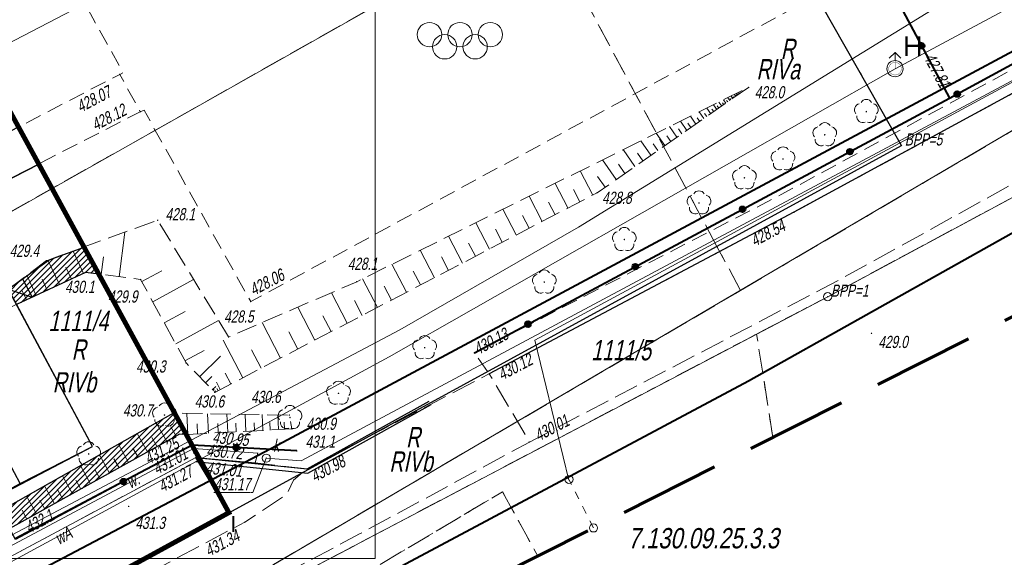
# Model space of a CAD drawing. Header units: metres. Extents: x 7408630 to 7411134, y 5569633 to 5570339.
# Tile 28 of 76: x 7410378 to 7410439, y 5570000 to 5570033. Entities that reach past the tile are written whole.
import ezdxf
from ezdxf.enums import TextEntityAlignment as Align

# ---------------------------------------------------------------- set-up
doc = ezdxf.new("R2010")
doc.units = ezdxf.units.M
doc.header["$MEASUREMENT"] = 0
doc.set_wipeout_variables(frame=1)
for name, pattern in [('1.5_0.5', [2, 1.5, -0.5]), ('218-500', [1, 0.5, -0.5]), ('BUBS05-500', [1.5, 1, -0.5]), ('BUBZ01-500', [1.75, 1.25, -0.5]), ('DGN Style 3', [8.758007, 6.255719, -2.502288]), ('HIDDEN', [9.525, 6.35, -3.175]), ('KTCR02-500', [1.5, 1, -0.5]), ('KTJZ01-500', [2, 1.5, -0.5]), ('mz1.0_0.5', [1.5, 1, -0.5]), ('sm05_500', [1, 0.5, -0.5])]:
    doc.linetypes.add(name, pattern=pattern)
doc.layers.add('0 PZT - SKARPY', color=7, linetype='Continuous', lineweight=30, true_color=0x395530)
doc.layers.add('0 PZT - skarpy hatch', color=7, linetype='Continuous', lineweight=5, true_color=0x517944)
for name, color, linetype, lineweight in [('202-Punkt graniczny stabilizowany trwale', 7, 'Continuous', 0), ('203-Punkt załamania granicy działki nie stabilizowany', 7, 'Continuous', 0), ('209-Opis konturu klasyfikacyjnego', 7, 'Continuous', 0), ('210-Oznaczenie użytku', 7, 'Continuous', 0), ('211-Nr działki', 7, 'Continuous', 0), ('217-Granica konturu klasyfikcyjnego', 7, 'Continuous', 0), ('218-Granica użytku', 7, 'Continuous', 0), ('219-Linia granicy', 7, 'Continuous', 0), ('_BPP1-2', 7, 'Continuous', 0), ('_BPP3-5', 7, 'Continuous', 0), ('_MPZP_linie zagospodarowania', 7, 'Continuous', 0), ('_Zakres', 7, 'Continuous', 0), ('BUBS05', 7, 'Continuous', 0), ('BUBZ01', 7, 'Continuous', 0), ('BUBZ01_1', 7, 'Continuous', 0), ('chodnik (powierzchnia)', 7, 'Continuous', 0), ('Granica', 112, 'Continuous', 80), ('hydrant (punkt)', 7, 'Continuous', 0), ('jezdnia (powierzchnia)', 7, 'Continuous', 0), ('krawężnik (linia)', 7, 'Continuous', 0), ('KTCR02', 7, 'Continuous', 0), ('KTJZ01', 7, 'Continuous', 0), ('KTOK05_01', 7, 'Continuous', 0), ('mapa krzyze', 7, 'Continuous', 0), ('OBOP02_01', 7, 'Continuous', 0), ('ogrodzenie trwałe (linia)', 7, 'Continuous', 0), ('Opis', 8, 'Continuous', 13), ('przewód elektroenergetyczny (linia)', 7, 'Continuous', 0), ('przewód gazowy (linia)', 7, 'Continuous', 0), ('przewód kanalizacyjny (linia)', 7, 'Continuous', 0), ('przewód wodociągowy (linia)', 7, 'Continuous', 0), ('przewód wodociągowy (linia)-Atr1', 7, 'Continuous', 0), ('PTRW02', 7, 'Continuous', 0), ('punkt wysokościowy naturalny', 7, 'Continuous', 0), ('punkt wysokościowy naturalny-Atr2', 7, 'Continuous', 0), ('punkt wysokościowy sztuczny', 7, 'Continuous', 0), ('punkt wysokościowy sztuczny-Atr2', 7, 'Continuous', 0), ('RTPW01', 7, 'Continuous', 0), ('RTPW02', 7, 'Continuous', 0), ('SUPS01_05', 7, 'Continuous', 0), ('SUUS15_05_K', 7, 'Continuous', 0), ('słup łączony (linia)', 7, 'Continuous', 0), ('słup łączony (linia) - symbol', 7, 'Continuous', 0)]:
    doc.layers.add(name, color=color, linetype=linetype, lineweight=lineweight)
doc.layers.add('_MAPA', color=7, linetype='Continuous')
doc.styles.get("Standard").update_dxf_attribs({"font": 'arial.ttf'})
doc.styles.add('Style-WORKING_1250 I 0.20944', font='WORKING_1250.shx', dxfattribs={"oblique": 12})
pattern_1 = [(45, (0, 0), (-0.1767766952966, 0.1767766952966), [])]

# ---------------------------------------------------------------- blocks, each defined once
blk = doc.blocks.new('203_1')
at = {"layer": '203-Punkt załamania granicy działki nie stabilizowany', "linetype": 'Continuous', "lineweight": 13}
h = blk.add_hatch(color=96, dxfattribs=at)
edge = h.paths.add_edge_path()
edge.add_arc((0, 0), 0.45, 0, 360)
blk = doc.blocks.new('202_1')
at = {"layer": '202-Punkt graniczny stabilizowany trwale', "color": 96, "linetype": 'Continuous', "lineweight": 13}
blk.add_circle((0, 0), 2.5, dxfattribs=at)
blk = doc.blocks.new('513_1')
at = {"layer": 'hydrant (punkt)', "color": 7, "linetype": 'Continuous', "lineweight": 13}
for p, q in [((0, 10), (-3.54, 6.46)), ((0, 5), (0, 10)), ((0, 10), (3.54, 6.46))]:
    blk.add_line(p, q, dxfattribs=at)
blk.add_circle((0, 0), 5, dxfattribs=at)
blk = doc.blocks.new('801_1')
at = {"layer": 'punkt wysokościowy naturalny', "linetype": 'Continuous', "lineweight": 13}
h = blk.add_hatch(color=7, dxfattribs=at)
edge = h.paths.add_edge_path()
edge.add_arc((0, 0), 0.45, 0, 360)
blk = doc.blocks.new('SM05_1')
at = {"layer": 'słup łączony (linia) - symbol', "color": 7, "linetype": 'Continuous', "lineweight": 13}
blk.add_circle((0, 0), 2.5, dxfattribs=at)
blk = doc.blocks.new('PW01_2')
at = {"layer": 'punkt wysokościowy naturalny', "linetype": 'Continuous', "lineweight": 13}
h = blk.add_hatch(color=7, dxfattribs=at)
edge = h.paths.add_edge_path()
edge.add_arc((0, 0), 0.45, 0, 360)
blk = doc.blocks.new('PW02_1')
at = {"layer": 'punkt wysokościowy sztuczny', "linetype": 'Continuous', "lineweight": 13}
h = blk.add_hatch(color=7, dxfattribs=at)
edge = h.paths.add_edge_path()
edge.add_arc((0, 0), 0.45, 0, 360)
blk = doc.blocks.new('BUBS05')
at = {"layer": 'BUBS05', "color": 7, "linetype": 'Continuous', "lineweight": 13}
for centre in [(-1.875, 0), (0, 0), (1.875, 0), (-0.937, -0.75), (0.937, -0.75)]:
    blk.add_circle(centre, 0.75, dxfattribs=at)
blk = doc.blocks.new('OBOP02_01')
at = {"layer": 'OBOP02_01', "linetype": 'Continuous', "lineweight": 13}
h = blk.add_hatch(color=96, dxfattribs=at)
edge = h.paths.add_edge_path()
edge.add_arc((0, 0), 0.05, 0, 360)
at = {"layer": 'OBOP02_01', "color": 96, "linetype": 'Continuous', "lineweight": 13}
for centre, start, end in [((0, 0.375), 30.14713, 149.85287), ((-0.357, 0.116), 102.14713, 221.85287), ((0.357, 0.116), 318.14713, 77.85287), ((-0.22, -0.303), 174.14717, 293.85287), ((0.22, -0.303), 246.14713, 5.85287)]:
    blk.add_arc(centre, 0.375, start, end, dxfattribs=at)
blk = doc.blocks.new('SUUS15_05_K')
at = {"color": 36, "linetype": 'Continuous', "lineweight": 13}
blk.add_wipeout([(0.25, 0), (0.25, 0.016), (0.248, 0.031), (0.246, 0.047), (0.242, 0.062), (0.238, 0.077), (0.232, 0.092), (0.226, 0.106), (0.219, 0.12), (0.211, 0.134), (0.202, 0.147), (0.193, 0.159), (0.182, 0.171), (0.171, 0.182), (0.159, 0.193), (0.147, 0.202), (0.134, 0.211), (0.12, 0.219), (0.106, 0.226), (0.092, 0.232), (0.077, 0.238), (0.062, 0.242), (0.047, 0.246), (0.031, 0.248), (0.016, 0.25), (0, 0.25), (-0.016, 0.25), (-0.031, 0.248), (-0.047, 0.246), (-0.062, 0.242), (-0.077, 0.238), (-0.092, 0.232), (-0.106, 0.226), (-0.12, 0.219), (-0.134, 0.211), (-0.147, 0.202), (-0.159, 0.193), (-0.171, 0.182), (-0.182, 0.171), (-0.193, 0.159), (-0.202, 0.147), (-0.211, 0.134), (-0.219, 0.12), (-0.226, 0.106), (-0.232, 0.092), (-0.238, 0.077), (-0.242, 0.062), (-0.246, 0.047), (-0.248, 0.031), (-0.25, 0.016), (-0.25, 0), (-0.25, -0.016), (-0.248, -0.031), (-0.246, -0.047), (-0.242, -0.062), (-0.238, -0.077), (-0.232, -0.092), (-0.226, -0.106), (-0.219, -0.12), (-0.211, -0.134), (-0.202, -0.147), (-0.193, -0.159), (-0.182, -0.171), (-0.171, -0.182), (-0.159, -0.193), (-0.147, -0.202), (-0.134, -0.211), (-0.12, -0.219), (-0.106, -0.226), (-0.092, -0.232), (-0.077, -0.238), (-0.062, -0.242), (-0.047, -0.246), (-0.031, -0.248), (-0.016, -0.25), (0, -0.25), (0.016, -0.25), (0.031, -0.248), (0.047, -0.246), (0.062, -0.242), (0.077, -0.238), (0.092, -0.232), (0.106, -0.226), (0.12, -0.219), (0.134, -0.211), (0.147, -0.202), (0.159, -0.193), (0.171, -0.182), (0.182, -0.171), (0.193, -0.159), (0.202, -0.147), (0.211, -0.134), (0.219, -0.12), (0.226, -0.106), (0.232, -0.092), (0.238, -0.077), (0.242, -0.062), (0.246, -0.047), (0.248, -0.031)], dxfattribs=at).dxf.layer = 'SUUS15_05_K'
at = {"layer": 'SUUS15_05_K', "color": 36, "linetype": 'Continuous', "lineweight": 13}
blk.add_circle((0, 0), 0.25, dxfattribs=at)
blk = doc.blocks.new('RTPW02')
at = {"layer": 'RTPW02', "linetype": 'Continuous', "lineweight": 13}
h = blk.add_hatch(color=7, dxfattribs=at)
edge = h.paths.add_edge_path()
edge.add_arc((0, 0), 0.045, 0, 360)
blk = doc.blocks.new('RTPW01')
at = {"layer": 'RTPW01', "linetype": 'Continuous', "lineweight": 13}
h = blk.add_hatch(color=7, dxfattribs=at)
edge = h.paths.add_edge_path()
edge.add_arc((0, 0), 0.045, 0, 360)
blk = doc.blocks.new('140_1')
at = {"layer": '_BPP1-2', "linetype": 'Continuous', "lineweight": 0}
h = blk.add_hatch(color=141, dxfattribs=at)
edge = h.paths.add_edge_path()
edge.add_arc((0, 0), 0.045, 0, 360)
blk = doc.blocks.new('140_2')
at = {"layer": '_BPP3-5', "linetype": 'Continuous', "lineweight": 0}
h = blk.add_hatch(color=1, dxfattribs=at)
edge = h.paths.add_edge_path()
edge.add_arc((0, 0), 0.045, 0, 360)
blk = doc.blocks.new('RTPW02_1')
at = {"layer": 'SUPS01_05', "linetype": 'Continuous', "lineweight": 13}
h = blk.add_hatch(color=36, dxfattribs=at)
edge = h.paths.add_edge_path()
edge.add_arc((0, 0), 0.045, 0, 360)
blk = doc.blocks.new('A$C92b4fa8d')
at = {"layer": 'KTOK05_01', "linetype": 'Continuous', "lineweight": 40}
h = blk.add_hatch(color=7, dxfattribs=at)
edge = h.paths.add_edge_path()
edge.add_arc((191.426, 56.829), 0.17, 0, 360)
h = blk.add_hatch(color=7, dxfattribs=at)
edge = h.paths.add_edge_path()
edge.add_arc((184.486, 54.738), 0.17, 0, 360)
at = {"layer": 'ogrodzenie trwałe (linia)', "linetype": 'Continuous', "lineweight": 40}
h = blk.add_hatch(color=7, dxfattribs=at)
edge = h.paths.add_edge_path()
edge.add_arc((233.665, 81.574), 0.175, 0, 360)
h = blk.add_hatch(color=7, dxfattribs=at)
edge = h.paths.add_edge_path()
edge.add_arc((235.861, 78.596), 0.175, 0, 360)
h = blk.add_hatch(color=7, dxfattribs=at)
edge = h.paths.add_edge_path()
edge.add_arc((229.251, 75.052), 0.175, 0, 360)
h = blk.add_hatch(color=7, dxfattribs=at)
edge = h.paths.add_edge_path()
edge.add_arc((222.64, 71.51), 0.175, 0, 360)
h = blk.add_hatch(color=7, dxfattribs=at)
edge = h.paths.add_edge_path()
edge.add_arc((216.028, 67.97), 0.175, 0, 360)
h = blk.add_hatch(color=7, dxfattribs=at)
edge = h.paths.add_edge_path()
edge.add_arc((209.416, 64.43), 0.175, 0, 360)
at = {"layer": '217-Granica konturu klasyfikcyjnego', "color": 3, "linetype": '1.5_0.5', "lineweight": 13, "flags": 128}
for points in [[(232.43, 75.43), (220.82, 95.8)], [(140.78, 50.59), (210.08, 89.72)], [(221.06, 69.22), (210.08, 89.72)], [(222.51, 66.51), (249.01, 82.08)], [(246.11, 75.91), (227.88, 66.12)], [(221.06, 69.22), (232.43, 75.43)], [(151.52, 31.29), (221.06, 69.22)], [(222.51, 66.51), (221.06, 69.22)], [(192.01, 48.61), (222.51, 66.51)], [(227.88, 66.12), (223.5, 63.82)], [(223.5, 63.82), (183.12, 42.59)], [(224.499, 57.452), (223.5, 63.82)], [(184.83, 40.46), (207.85, 54.11)], [(207.85, 54.11), (210.014, 50.149)]]:
    blk.add_lwpolyline(points, dxfattribs=at)
at = {"layer": '218-Granica użytku', "color": 7, "linetype": '218-500', "lineweight": 13, "flags": 128}
for points in [[(232.43, 75.43), (220.82, 95.8)], [(140.78, 50.59), (210.08, 89.72)], [(221.06, 69.22), (210.08, 89.72)], [(222.51, 66.51), (249.01, 82.08)], [(227.88, 66.12), (246.11, 75.91)], [(221.06, 69.22), (232.43, 75.43)], [(151.52, 31.29), (221.06, 69.22)], [(222.51, 66.51), (221.06, 69.22)], [(192.01, 48.61), (222.51, 66.51)], [(223.5, 63.82), (227.88, 66.12)], [(183.12, 42.59), (223.5, 63.82)], [(224.499, 57.452), (223.5, 63.82)], [(207.85, 54.11), (184.83, 40.46)], [(210.014, 50.149), (207.85, 54.11)]]:
    blk.add_lwpolyline(points, dxfattribs=at)
at = {"layer": '219-Linia granicy', "color": 96, "linetype": 'Continuous', "lineweight": 13, "flags": 128}
for points in [[(140.78, 50.59), (220.82, 95.8)], [(232.43, 75.43), (220.82, 95.8)], [(249.01, 82.08), (192.01, 48.61)], [(246.11, 75.91), (227.88, 66.12)], [(232.43, 75.43), (151.52, 31.29)], [(183.12, 42.59), (227.88, 66.12)]]:
    blk.add_lwpolyline(points, dxfattribs=at)
at = {"layer": 'BUBS05', "color": 7, "linetype": 'BUBS05-500', "lineweight": 13, "flags": 128}
blk.add_lwpolyline([(185.53, 77.51), (185.76, 77.6), (192.33, 65.82), (229.09, 85.69), (226.57, 90.22), (226.92, 90.6), (226.39, 91.55), (222.91, 98.01), (222.35, 98.08), (218.29, 105.74), (181.31, 85.6), (184.47, 79.92), (184.26, 79.81)], dxfattribs=at)
at = {"layer": 'BUBZ01', "color": 7, "linetype": 'BUBZ01-500', "lineweight": 13, "flags": 128}
for points in [[(223.01, 79.01), (213.67, 72.52), (190.12, 60.23), (188.35, 62.04), (185.55, 67.18), (182.16, 67.62), (173.18, 63.43)], [(173.18, 63.43), (179.75, 68.34), (186.6, 70.83), (190.97, 63.64), (198.86, 67.04), (223.01, 79.01)]]:
    blk.add_lwpolyline(points, dxfattribs=at)
at = {"layer": 'BUBZ01_1', "color": 7, "linetype": 'Continuous', "lineweight": 13}
for p, q in [((221.722, 78.372), (221.843, 78.199)), ((221.847, 78.323), (221.904, 78.241)), ((221.926, 78.473), (222.027, 78.327)), ((222.041, 78.438), (222.088, 78.37)), ((222.129, 78.573), (222.211, 78.455)), ((222.235, 78.552), (222.273, 78.498)), ((222.264, 78.64), (222.334, 78.54)), ((222.364, 78.629), (222.396, 78.583)), ((222.4, 78.708), (222.457, 78.626)), ((222.687, 78.819), (222.703, 78.797)), ((220.435, 77.733), (220.675, 77.388)), ((220.749, 77.675), (220.859, 77.516)), ((220.841, 77.935), (221.044, 77.644)), ((221.072, 77.866), (221.167, 77.729)), ((221.18, 78.103), (221.351, 77.857)), ((221.395, 78.056), (221.474, 77.943)), ((221.451, 78.237), (221.597, 78.028)), ((221.653, 78.209), (221.72, 78.113)), ((219.418, 77.23), (219.753, 76.747)), ((219.844, 77.141), (219.999, 76.918)), ((219.96, 77.498), (220.245, 77.089)), ((220.296, 77.408), (220.429, 77.217)), ((218.13, 76.591), (218.586, 75.936)), ((218.681, 76.454), (218.893, 76.149)), ((218.808, 76.927), (219.2, 76.363)), ((219.263, 76.798), (219.446, 76.534)), ((217.317, 76.188), (217.848, 75.423)), ((217.97, 76.035), (218.217, 75.68)), ((216.368, 75.718), (216.988, 74.826)), ((217.13, 75.539), (217.418, 75.125)), ((215.284, 75.18), (216.005, 74.143)), ((216.161, 74.967), (216.497, 74.484)), ((213.996, 74.542), (214.838, 73.331)), ((214.998, 74.28), (215.391, 73.716)), ((212.63, 73.865), (213.405, 72.382)), ((213.706, 73.517), (214.162, 72.862)), ((211.088, 73.101), (211.879, 71.585)), ((209.479, 72.303), (210.287, 70.754)), ((212.217, 72.716), (212.609, 71.966)), ((210.683, 71.936), (211.083, 71.17)), ((207.869, 71.505), (208.695, 69.924)), ((209.082, 71.122), (209.491, 70.339)), ((206.193, 70.674), (207.036, 69.058)), ((184.58, 70.096), (184.223, 67.352)), ((204.516, 69.843), (205.378, 68.193)), ((207.415, 70.273), (207.832, 69.473)), ((205.747, 69.425), (206.174, 68.608)), ((181.383, 68.933), (182.025, 67.557)), ((183.259, 68.581), (183.118, 67.496)), ((202.773, 68.979), (203.653, 67.292)), ((204.08, 68.577), (204.515, 67.742)), ((179.836, 68.371), (180.54, 66.864)), ((201.029, 68.115), (201.928, 66.392)), ((178.545, 67.439), (179.122, 66.202)), ((180.946, 67.931), (181.282, 67.21)), ((186.852, 67.72), (185.621, 67.05)), ((202.346, 67.695), (202.791, 66.842)), ((179.476, 67.206), (179.797, 66.517)), ((188.814, 67.187), (186.294, 65.814)), ((199.218, 67.218), (200.137, 65.458)), ((200.545, 66.779), (200.999, 65.908)), ((178.255, 66.474), (178.514, 65.919)), ((197.299, 66.367), (198.28, 64.488)), ((198.736, 65.878), (199.208, 64.973)), ((188.294, 65.216), (187.003, 64.512)), ((195.232, 65.476), (196.289, 63.45)), ((196.775, 64.945), (197.285, 63.969)), ((190.355, 64.651), (187.712, 63.211)), ((193.027, 64.526), (194.167, 62.342)), ((194.679, 63.949), (195.228, 62.896)), ((190.633, 63.453), (191.845, 61.13)), ((189.456, 62.811), (188.279, 62.17)), ((192.379, 62.855), (192.973, 61.719)), ((190.473, 62.45), (189.183, 61.188)), ((190.765, 61.419), (191.115, 60.749)), ((189.942, 61.201), (189.547, 60.816)), ((190.219, 60.85), (190.452, 60.403)), ((190.179, 60.6), (189.964, 60.39)), ((190.088, 60.407), (190.016, 60.336)), ((190.14, 60.354), (190.186, 60.265)), ((190.249, 60.468), (190.319, 60.334)), ((188.397, 58.936), (188.466, 57.641)), ((189.668, 58.915), (189.732, 57.708)), ((190.864, 58.894), (190.923, 57.771)), ((191.985, 58.876), (192.04, 57.83)), ((193.031, 58.858), (193.083, 57.886)), ((186.513, 58.364), (187.153, 57.212)), ((189.028, 58.299), (189.061, 57.673)), ((190.297, 58.322), (190.327, 57.74)), ((191.416, 58.342), (191.444, 57.799)), ((192.535, 58.362), (192.561, 57.858)), ((193.505, 58.38), (193.53, 57.909)), ((194.003, 58.842), (194.051, 57.937)), ((194.4, 58.396), (194.423, 57.956)), ((185.344, 57.703), (185.979, 56.559)), ((187.418, 58.116), (187.74, 57.538)), ((184.175, 57.042), (184.805, 55.907)), ((186.247, 57.459), (186.566, 56.885)), ((185.075, 56.803), (185.392, 56.233)), ((183.006, 56.381), (183.631, 55.255)), ((183.904, 56.146), (184.218, 55.581)), ((181.837, 55.72), (182.457, 54.603)), ((182.732, 55.49), (183.044, 54.929)), ((180.732, 55.095), (181.348, 53.987)), ((181.561, 54.833), (181.87, 54.277)), ((179.628, 54.471), (180.239, 53.372)), ((180.454, 54.213), (180.761, 53.661)), ((178.524, 53.847), (179.131, 52.756)), ((179.348, 53.593), (179.652, 53.045)), ((178.242, 52.973), (178.544, 52.43))]:
    blk.add_line(p, q, dxfattribs=at)
at = {"layer": 'chodnik (powierzchnia)', "color": 7, "linetype": 'mz1.0_0.5', "lineweight": 13, "flags": 128}
blk.add_lwpolyline([(264.62, 93.51), (264.55, 95.19), (245.24, 83.35), (225.02, 72.41), (206.11, 62.66), (207.03, 61.38), (225.8, 71.32), (248.29, 83.53), (264.62, 93.51)], close=True, dxfattribs=at)
at = {"layer": 'jezdnia (powierzchnia)', "color": 7, "linetype": '1.5_0.5', "lineweight": 13, "flags": 128}
for points in [[(281.075, 103.368), (269.27, 96.34), (264.62, 93.51), (248.29, 83.53), (225.8, 71.32), (207.03, 61.38), (209.5, 57.17), (228.48, 67.09), (250.66, 79.36), (266.67, 89.06), (271.72, 92.06), (283.686, 99.242)], [(130.61, 15.46), (157.59, 29.58), (178.52, 40.63), (199.04, 51.51), (209.5, 57.17)]]:
    blk.add_lwpolyline(points, dxfattribs=at)
at = {"layer": 'krawężnik (linia)', "color": 7, "linetype": 'Continuous', "lineweight": 30, "flags": 128}
blk.add_lwpolyline([(264.62, 93.51), (248.29, 83.53), (225.8, 71.32), (207.03, 61.38)], dxfattribs=at)
at = {"layer": 'KTCR02', "color": 7, "linetype": 'KTCR02-500', "lineweight": 13, "flags": 128}
blk.add_lwpolyline([(168.73, 68.9), (185.53, 77.51), (184.26, 79.81), (167.58, 71.14)], dxfattribs=at)
at = {"layer": 'KTOK05_01', "color": 7, "linetype": 'Continuous', "lineweight": 40}
for centre, radius in [((191.426, 56.829), 0.175), ((191.426, 56.829), 0.17), ((184.486, 54.738), 0.175), ((184.486, 54.738), 0.17)]:
    blk.add_circle(centre, radius, dxfattribs=at)
at = {"layer": 'ogrodzenie trwałe (linia)', "color": 7, "linetype": 'Continuous', "lineweight": 40}
blk.add_line((228.37, 91.5), (235.39, 78.34), dxfattribs=at)
at = {"layer": 'ogrodzenie trwałe (linia)', "color": 7, "linetype": 'Continuous', "lineweight": 40, "flags": 128}
blk.add_lwpolyline([(206.11, 62.66), (224.88, 72.71), (235.39, 78.34), (245.11, 83.62), (264.1, 95.73)], dxfattribs=at)
at = {"layer": 'ogrodzenie trwałe (linia)', "color": 7, "linetype": 'Continuous', "lineweight": 40}
for centre in [(233.665, 81.574), (235.861, 78.596), (229.251, 75.052), (222.64, 71.51), (216.028, 67.97), (209.416, 64.43)]:
    blk.add_circle(centre, 0.175, dxfattribs=at)
at = {"layer": 'przewód elektroenergetyczny (linia)', "color": 1, "linetype": 'Continuous', "lineweight": 13, "flags": 128}
for points in [[(211.93, 54.83), (209.83, 63.45), (244.31, 82.06), (215.57, 114.69), (213.49, 113.75)], [(138.14, 61.31), (182.38, 84.29), (165.206, 114.326)]]:
    blk.add_lwpolyline(points, dxfattribs=at)
at = {"layer": 'przewód gazowy (linia)', "color": 40, "linetype": 'Continuous', "lineweight": 13, "flags": 128}
blk.add_lwpolyline([(171.91, 48.43), (201.52, 64.08), (212.53, 70.41), (245.52, 90.69), (275.57, 105.21), (278.712, 107.101)], dxfattribs=at)
at = {"layer": 'przewód wodociągowy (linia)', "color": 5, "linetype": 'Continuous', "lineweight": 13, "flags": 128}
blk.add_lwpolyline([(168.53, 44.91), (200.87, 62.41), (232.03, 80.16), (271.96, 101.54), (279.384, 106.039)], dxfattribs=at)
at = {"layer": 'słup łączony (linia)', "color": 7, "linetype": 'sm05_500', "lineweight": 13, "flags": 128}
blk.add_lwpolyline([(213.452, 51.882), (211.94, 54.87)], dxfattribs=at)
at = {"layer": '202-Punkt graniczny stabilizowany trwale', "color": 96, "linetype": 'Continuous', "lineweight": 13, "xscale": 0.1, "yscale": 0.1, "zscale": 0.1}
blk.add_blockref('202_1', (227.88, 66.12), dxfattribs=at)
at = {"layer": '203-Punkt załamania granicy działki nie stabilizowany', "color": 96, "linetype": 'Continuous', "lineweight": 13, "xscale": 0.1, "yscale": 0.1, "zscale": 0.1}
blk.add_blockref('203_1', (232.43, 75.43), dxfattribs=at)
at = {"layer": '_BPP1-2', "color": 141, "linetype": 'Continuous', "lineweight": 0}
blk.add_blockref('140_1', (227.88, 66.12), dxfattribs=at)
at = {"layer": '_BPP3-5', "color": 1, "linetype": 'Continuous', "lineweight": 0}
blk.add_blockref('140_2', (232.43, 75.43), dxfattribs=at)
at = {"layer": 'BUBS05', "color": 7, "linetype": 'Continuous', "lineweight": 13}
blk.add_blockref('BUBS05', (205.222, 82.26), dxfattribs=at)
at = {"layer": 'hydrant (punkt)', "color": 7, "linetype": 'Continuous', "lineweight": 13, "xscale": 0.1, "yscale": 0.1, "zscale": 0.1}
blk.add_blockref('513_1', (232.03, 80.16), dxfattribs=at)
at = {"layer": 'OBOP02_01', "color": 96, "linetype": 'Continuous', "lineweight": 13}
for p in [(230.26, 77.52), (227.7, 76.09), (225.13, 74.6), (222.75, 73.44), (219.95, 71.89), (215.35, 69.64), (210.42, 67.02), (203.05, 62.98), (197.74, 60.17), (187.02, 58.83), (194.75, 58.68), (182.35, 56.44)]:
    blk.add_blockref('OBOP02_01', p, dxfattribs=at)
at = {"layer": 'punkt wysokościowy naturalny', "color": 7, "linetype": 'Continuous', "lineweight": 13, "xscale": 0.1, "yscale": 0.1, "zscale": 0.1}
for name, p in [('PW01_2', (230.58, 63.87)), ('801_1', (184.81, 53.21))]:
    blk.add_blockref(name, p, dxfattribs=at)
at = {"layer": 'punkt wysokościowy sztuczny', "color": 7, "linetype": 'Continuous', "lineweight": 13, "xscale": 0.1, "yscale": 0.1, "zscale": 0.1}
for p in [(235.39, 78.34), (225.8, 71.32), (206.11, 62.66), (207.03, 61.38), (209.5, 57.17)]:
    blk.add_blockref('PW02_1', p, dxfattribs=at)
at = {"layer": 'RTPW01', "color": 7, "linetype": 'Continuous', "lineweight": 13}
for p in [(223.01, 79.01), (213.67, 72.52), (186.6, 70.83), (179.75, 68.34), (182.16, 67.62), (185.55, 67.18), (198.86, 67.04), (190.97, 63.64), (188.35, 62.04), (190.12, 60.23), (187.55, 58.95), (194.71, 58.83), (194.87, 57.98), (195.17, 56.62)]:
    blk.add_blockref('RTPW01', p, dxfattribs=at)
at = {"layer": 'RTPW02', "color": 7, "linetype": 'Continuous', "lineweight": 13}
for p in [(184.26, 79.81), (185.53, 77.51), (192.33, 65.82), (188.81, 56.78), (188.82, 56.5), (188.95, 56.22), (192.61, 55.89), (192.64, 56.24), (195.8, 55.52), (191.97, 52.24)]:
    blk.add_blockref('RTPW02', p, dxfattribs=at)
at = {"layer": 'słup łączony (linia) - symbol', "color": 7, "linetype": 'Continuous', "lineweight": 13, "xscale": 0.1, "yscale": 0.1, "zscale": 0.1}
for p in [(211.94, 54.87), (213.452, 51.882)]:
    blk.add_blockref('SM05_1', p, dxfattribs=at)
at = {"layer": '209-Opis konturu klasyfikacyjnego', "color": 3, "linetype": 'Continuous', "lineweight": 13, "char_height": 1.25, "attachment_point": 7, "line_spacing_factor": 0.6}
for s, insert in [('\\FWORKING_1250;\\Q12;\\H1x;\\W0.72;RIVa', (223.493, 79.485)), ('\\FWORKING_1250;\\Q12;\\H1x;\\W0.72;RIVb', (180.127, 60.205)), ('\\FWORKING_1250;\\Q12;\\H1x;\\W0.72;RIVb', (200.873, 55.325))]:
    blk.add_mtext(s, dxfattribs=dict(at, insert=insert))
at = {"layer": '210-Oznaczenie użytku', "color": 7, "linetype": 'Continuous', "lineweight": 13, "char_height": 1.25, "attachment_point": 7, "line_spacing_factor": 0.6}
for insert in [(224.99, 80.753), (181.301, 62.24), (201.905, 56.844)]:
    blk.add_mtext('\\FWORKING_1250;\\Q12;\\H1x;\\W0.72;R', dxfattribs=dict(at, insert=insert))
at = {"layer": '211-Nr działki', "color": 96, "linetype": 'Continuous', "lineweight": 13, "char_height": 1.25, "attachment_point": 7, "line_spacing_factor": 0.6}
for s, insert in [('\\FWORKING_1250;\\Q12;\\H1x;\\W0.72;1111/4', (179.871, 63.986)), ('\\FWORKING_1250;\\Q12;\\H1x;\\W0.72;1111/5', (213.31, 62.183))]:
    blk.add_mtext(s, dxfattribs=dict(at, insert=insert))
at = {"layer": '_BPP1-2', "color": 141, "linetype": 'Continuous', "lineweight": 13, "style": 'Style-WORKING_1250 I 0.20944', "oblique": 12, "width": 0.733333}
blk.add_text(' BPP=1', height=0.75, dxfattribs=at).set_placement((227.88, 66.12))
at = {"layer": '_BPP3-5', "color": 1, "linetype": 'Continuous', "lineweight": 13, "style": 'Style-WORKING_1250 I 0.20944', "oblique": 12, "width": 0.733333}
blk.add_text(' BPP=5', height=0.75, dxfattribs=at).set_placement((232.43, 75.43))
at = {"layer": 'mapa krzyze', "color": 7, "linetype": 'Continuous', "lineweight": 13, "style": 'Style-WORKING_1250 I 0.20944', "oblique": 12, "width": 0.8}
blk.add_text('7.130.09.25.3.3', height=1.25, dxfattribs=at).set_placement((220.228, 51.25), align=Align.MIDDLE_CENTER)
at = {"layer": 'przewód wodociągowy (linia)-Atr1', "color": 5, "lineweight": 13, "insert": (180.339, 51.16), "char_height": 0.75, "attachment_point": 4, "rotation": 28.419, "line_spacing_factor": 0.6}
blk.add_mtext('\\FWORKING_1250;\\Q12;\\H1x;\\W0.725;wA', dxfattribs=at)
at = {"layer": 'PTRW02', "color": 7, "linetype": 'Continuous', "lineweight": 13, "style": 'Style-WORKING_1250 I 0.20944', "oblique": 12, "width": 0.725}
blk.add_text('w.', height=0.75, rotation=28.03452, dxfattribs=at).set_placement((184.928, 54.281))
at = {"layer": 'punkt wysokościowy naturalny-Atr2', "color": 7, "lineweight": 13, "char_height": 0.75, "line_spacing_factor": 0.6}
for s, insert, attachment_point in [('\\FWORKING_1250;\\Q12;\\H1x;\\W0.725;429.0', (231, 63.71), 1), ('\\FWORKING_1250;\\Q12;\\H1x;\\W0.725;431.3', (185.23, 51.81), 7)]:
    blk.add_mtext(s, dxfattribs=dict(at, insert=insert, attachment_point=attachment_point))
at = {"layer": 'punkt wysokościowy sztuczny-Atr2', "color": 7, "lineweight": 13, "char_height": 0.75, "line_spacing_factor": 0.6}
for s, insert, attachment_point, rotation in [('\\FWORKING_1250;\\Q12;\\H1x;\\W0.725;427.81', (233.759, 80.862), 7, 298.077), ('\\FWORKING_1250;\\Q12;\\H1x;\\W0.725;428.54', (223.03, 69.85), 1, 27.904), ('\\FWORKING_1250;\\Q12;\\H1x;\\W0.725;430.13', (206.328, 62.5), 7, 28.165), ('\\FWORKING_1250;\\Q12;\\H1x;\\W0.725;430.12', (207.46, 61.61), 1, 27.904), ('\\FWORKING_1250;\\Q12;\\H1x;\\W0.725;430.01', (210.066, 57.188), 7, 27.594)]:
    blk.add_mtext(s, dxfattribs=dict(at, insert=insert, attachment_point=attachment_point, rotation=rotation))
at = {"layer": 'RTPW01', "color": 7, "linetype": 'Continuous', "lineweight": 13, "style": 'Style-WORKING_1250 I 0.20944', "oblique": 12, "width": 0.725}
for s, p in [('428.0', (223.38, 78.335)), ('428.8', (213.983, 71.838)), ('428.1', (187.078, 70.824)), ('429.4', (177.474, 68.574)), ('428.1', (198.31, 67.775)), ('430.1', (180.892, 66.358)), ('429.9', (183.536, 65.757)), ('428.5', (190.69, 64.524)), ('430.3', (185.263, 61.449)), ('430.6', (188.877, 59.298)), ('430.6', (192.357, 59.576)), ('430.7', (184.458, 58.745)), ('430.9', (195.755, 57.924)), ('431.1', (195.708, 56.82))]:
    blk.add_text(s, height=0.75, dxfattribs=at).set_placement(p)
blk.add_text('432.1', height=0.75, rotation=29.04991, dxfattribs=at).set_placement((178.693, 51.529))
at = {"layer": 'RTPW02', "color": 7, "linetype": 'Continuous', "lineweight": 13, "style": 'Style-WORKING_1250 I 0.20944', "oblique": 12, "width": 0.725}
for s, rotation, p in [('428.07', 27.4647, (181.845, 77.441)), ('428.12', 27.4647, (182.773, 76.324)), ('428.06', 27.4647, (192.507, 66.164)), ('430.95', 354.84792, (189.953, 57.114)), ('431.25', 28.11416, (186.031, 55.775)), ('431.01', 28.11416, (186.562, 55.141)), ('430.72', 354.84792, (189.585, 56.299)), ('431.01', 354.84792, (189.545, 55.22)), ('430.98', 27.92122, (196.273, 54.681)), ('431.27', 28.11416, (186.886, 54.051)), ('431.34', 27.92122, (189.759, 50.093))]:
    blk.add_text(s, height=0.75, rotation=rotation, dxfattribs=at).set_placement(p)
at = {"layer": 'SUPS01_05', "color": 36, "linetype": 'Continuous', "lineweight": 13, "style": 'Style-WORKING_1250 I 0.20944', "oblique": 12, "width": 0.725}
blk.add_text('%%u431.17%%U', height=0.75, dxfattribs=at).set_placement((192.308, 54.206), align=Align.RIGHT)
at = {"layer": 'SUUS15_05_K', "color": 36, "linetype": 'Continuous', "lineweight": 13}
blk.add_blockref('SUUS15_05_K', (193.29, 56.18), dxfattribs=at)
at = {"layer": '_MPZP_linie zagospodarowania', "color": 212, "linetype": 'Continuous', "lineweight": 40, "flags": 128}
for points in [[(281.682, 107.293), (252.277, 88.198), (194.314, 57.15), (92.266, 3.445), (83.873, -3.193), (-4.322, -35.195)], [(93.117, -13.812), (93.145, -8.969), (96.377, -6.078), (154.207, 24.263), (222.995, 60.932), (259.254, 81.257), (287.202, 99.31)]]:
    blk.add_lwpolyline(points, dxfattribs=at)
at = {"layer": '_Zakres', "color": 7, "linetype": 'DGN Style 3', "lineweight": 70, "flags": 128}
blk.add_lwpolyline([(-38.44, 57.308), (8.317, -51.554), (289.417, 90.186), (230.606, 183.118), (-38.44, 57.308)], close=True, dxfattribs=at)
at = {"layer": 'BUBZ01', "color": 7, "linetype": 'BUBZ01-500', "lineweight": 13, "flags": 128}
for points in [[(177.5, 51.85), (176.92, 52.94), (187.55, 58.95), (194.71, 58.83), (194.87, 57.98)], [(194.87, 57.98), (187.87, 57.61), (177.5, 51.85)]]:
    blk.add_lwpolyline(points, dxfattribs=at)
at = {"layer": 'KTJZ01', "color": 7, "linetype": 'KTJZ01-500', "lineweight": 13, "flags": 128}
for points in [[(140.1, 24.74), (165.59, 38.26), (191.97, 52.24), (194.56, 53.95), (194.96, 54.83), (195.8, 55.52), (207.03, 61.38)], [(195.8, 55.52), (192.61, 55.89), (188.95, 56.22), (163.27, 42.5), (137.92, 28.99), (128.08, 23.3)]]:
    blk.add_lwpolyline(points, dxfattribs=at)
at = {"layer": 'KTOK05_01', "color": 7, "linetype": 'Continuous', "lineweight": 40, "flags": 128}
blk.add_lwpolyline([(195.17, 56.62), (188.73, 56.98), (177.81, 51.21)], dxfattribs=at)
at = {"layer": 'mapa krzyze', "color": 7, "linetype": 'Continuous', "lineweight": 0, "flags": 128}
blk.add_lwpolyline([(-56.064, 50), (200, 50), (200, 178.142)], dxfattribs=at)
at = {"layer": 'przewód kanalizacyjny (linia)', "color": 36, "linetype": 'Continuous', "lineweight": 13, "flags": 128}
blk.add_lwpolyline([(280.832, 103.752), (248.68, 84.48), (195.44, 56.02), (193.29, 56.18)], dxfattribs=at)
at = {"layer": 'PTRW02', "color": 7, "linetype": 'Continuous', "lineweight": 13, "flags": 128}
blk.add_lwpolyline([(192.61, 55.89), (192.76, 56.48), (188.81, 56.78), (162.95, 43.01), (137.67, 29.47), (137.92, 28.99), (163.27, 42.5), (188.95, 56.22), (192.61, 55.89)], close=True, dxfattribs=at)
at = {"layer": 'SUPS01_05', "color": 36, "linetype": 'Continuous', "lineweight": 13, "flags": 128}
blk.add_lwpolyline([(193.29, 56.18), (192.458, 54.056), (192.308, 54.056)], dxfattribs=at)
at = {"layer": 'RTPW02', "color": 7, "linetype": 'Continuous', "lineweight": 13}
blk.add_blockref('RTPW02', (192.76, 56.48), dxfattribs=at)
at = {"layer": 'SUPS01_05', "color": 36, "linetype": 'Continuous', "lineweight": 13}
blk.add_blockref('RTPW02_1', (193.29, 56.18), dxfattribs=at)
at = {"layer": 'SUUS15_05_K', "color": 36, "linetype": 'Continuous', "lineweight": 13, "style": 'Style-WORKING_1250 I 0.20944', "oblique": 12, "width": 0.725}
blk.add_text('k', height=0.75, dxfattribs=at).set_placement((193.716, 56.581))

msp = doc.modelspace()

# ---------------------------------------------------------------- hatches: boundary and pattern name
at = {"layer": '0 PZT - skarpy hatch'}
h = msp.add_hatch(dxfattribs=at)
h.set_pattern_fill('ANSI31', color=256, scale=2)
h.set_pattern_definition(pattern_1)
h.paths.add_polyline_path([(7410377.89753, 5570015.63116), (7410377.39025, 5570016.57647), (7410379.90649, 5570018.39689), (7410382.063, 5570019.18079), (7410382.97198, 5570017.51461), (7410382.16, 5570017.62)])
h = msp.add_hatch(dxfattribs=at)
h.set_pattern_fill('ANSI31', color=256, scale=2)
h.set_pattern_definition(pattern_1)
h.paths.add_polyline_path([(7410377.5, 5570001.85), (7410376.92, 5570002.94), (7410387.55, 5570008.95), (7410388.36122, 5570007.63596), (7410387.94255, 5570007.6503)])

# ---------------------------------------------------------------- linework, layer by layer
for p, q in [((7410378.13482, 5570004.6147), (7410343.6852, 5570068.81129)), ((7410382.58835, 5570006.88984), (7410375.47083, 5570020.1533))]:
    msp.add_line(p, q)
for points in [[(7410254.33, 5569932.93), (7410275.68, 5569939.9), (7410351.52, 5569981.29), (7410432.43, 5570025.43), (7410392.12664, 5570096.22365), (7410365.65885, 5570081.3523), (7410312.67, 5570051.11), (7410274.39, 5570029.2), (7410221.02, 5570009.91)], [(7410373.21227, 5570021.18983), (7410372.0047, 5570023.44011), (7410378.03049, 5570026.57252), (7410379.27625, 5570024.289)]]:
    msp.add_lwpolyline(points, close=True)
for points in [[(7410373.7291, 5570002.25047), (7410382.58835, 5570006.88984), (7410375.47083, 5570020.1533, -0.34594507), (7410373.21227, 5570021.18983), (7410358.18697, 5570049.18935), (7410355.11745, 5570047.55334), (7410370.96331, 5570017.97876), (7410366.50642, 5570015.70988)], [(7410376.46926, 5570003.65686), (7410377.80876, 5570004.44866), (7410378.13482, 5570004.6147), (7410382.58835, 5570006.88984), (7410375.46877, 5570020.15713, -0.34765415), (7410373.21263, 5570021.19001), (7410379.27625, 5570024.289), (7410388.73, 5570006.98), (7410377.83, 5570001.17)]]:
    msp.add_lwpolyline(points, format="xyb", close=True)
for points in [[(7410388.92458, 5570005.9713), (7410395.85258, 5570005.26332), (7410403.4546, 5570009.47516)], [(7410388.95, 5570006.22), (7410395.8, 5570005.52), (7410403.33344, 5570009.69384)], [(7410378.13482, 5570004.6147), (7410382.58835, 5570006.88984)], [(7410390.98777, 5570002.82142), (7410388.95, 5570006.22)]]:
    msp.add_lwpolyline(points)
at = {"layer": '0 PZT - SKARPY'}
for points in [[(7410377.89753, 5570015.63116), (7410377.39025, 5570016.57647), (7410379.90649, 5570018.39689), (7410382.063, 5570019.18079), (7410382.97198, 5570017.51461), (7410382.16, 5570017.62), (7410377.89753, 5570015.63116)], [(7410378.26728, 5570017.21098), (7410378.87125, 5570016.08549)], [(7410377.39025, 5570016.57647), (7410378.87125, 5570016.08549)]]:
    msp.add_lwpolyline(points, dxfattribs=at)
msp.add_lwpolyline([(7410377.5, 5570001.85), (7410376.92, 5570002.94), (7410387.55, 5570008.95), (7410388.36122, 5570007.63596), (7410387.94255, 5570007.6503)], close=True, dxfattribs=at)
at = {"layer": 'Granica', "linetype": 'HIDDEN', "ltscale": 0.2, "const_width": 0.3}
msp.add_lwpolyline([(7410328.77672, 5570062.49613), (7410327.21788, 5570065.03879), (7410334.24296, 5570068.86631), (7410335.56995, 5570066.4406), (7410351.41096, 5570075.32929), (7410390.98777, 5570002.82142), (7410280.48485, 5569942.52227), (7410251.10174, 5570020.78272), (7410259.22502, 5570023.71878), (7410273.58585, 5570030.63999), (7410311.53026, 5570053.16512), (7410328.77672, 5570062.49613)], dxfattribs=at)
at = {"layer": 'Opis', "color": 142, "lineweight": 30, "true_color": 0x2f8cca, "const_width": 0.02}
for points in [[(7410432.03, 5570030.16), (7410432.03, 5570031.16), (7410431.676, 5570030.806)], [(7410432.03, 5570030.16), (7410432.03, 5570031.16), (7410432.384, 5570030.806)]]:
    msp.add_lwpolyline(points, dxfattribs=at)
msp.add_lwpolyline([(7410432.03, 5570030.54847, 33.62775093), (7410432.07609, 5570030.54572)], format="xyb", dxfattribs=at)

# ---------------------------------------------------------------- texts
at = {"layer": 'Opis', "color": 142, "lineweight": 30, "true_color": 0x2f8cca, "insert": (7410432.51757, 5570032.1446), "char_height": 1.2, "width": 0.5634303, "attachment_point": 1}
msp.add_mtext('H', dxfattribs=at)

# ---------------------------------------------------------------- next in the draw order: block references
at = {"layer": '_MAPA'}
msp.add_blockref('A$C92b4fa8d', (7410200, 5569950), dxfattribs=at)

# ---------------------------------------------------------------- next in the draw order: texts
at = {"layer": 'Granica', "linetype": 'HIDDEN', "ltscale": 0.2, "insert": (7410391.06516, 5570002.62411), "char_height": 1, "width": 0.6517138, "attachment_point": 1}
msp.add_mtext('I', dxfattribs=at)

doc.saveas('drawing.dxf')
